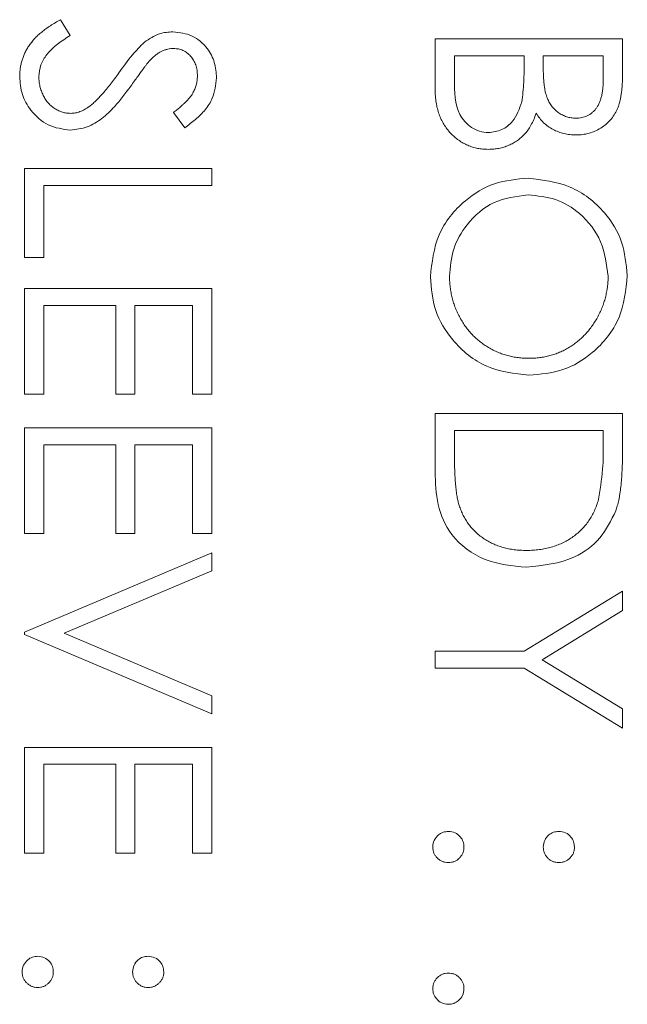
# Model space of a CAD drawing. Header units: millimetres. Extents: x -146 to 986, y -773 to 579.
# Tile 24 of 31: x 31.12 to 35.41, y 269.1 to 276.05. Entities that reach past the tile are written whole.
import ezdxf

# ---------------------------------------------------------------- set-up
doc = ezdxf.new("R2010")
doc.units = ezdxf.units.MM

msp = doc.modelspace()

# ---------------------------------------------------------------- linework, layer by layer
at = {"color": 7, "linetype": 'Continuous', "lineweight": 15}
for p, q in [((31.4125, 276.049), (31.4796, 275.9372)), ((34.0573, 275.9133), (35.3802, 275.9133)), ((34.0573, 275.5555), (34.0573, 275.9133)), ((35.3802, 275.9133), (35.3802, 275.6552)), ((34.6848, 275.7946), (34.193, 275.7946)), ((34.193, 275.7946), (34.193, 275.6255)), ((34.6848, 275.7159), (34.6848, 275.7946)), ((35.2445, 275.7946), (34.8205, 275.7946)), ((34.8205, 275.7946), (34.8205, 275.7148)), ((35.2445, 275.6334), (35.2445, 275.7946)), ((32.2902, 275.2858), (32.2089, 275.3931)), ((31.1573, 274.9974), (32.4802, 274.9974)), ((31.1573, 274.3699), (31.1573, 274.9974)), ((32.4802, 274.9974), (32.4802, 274.8787)), ((31.293, 274.8787), (31.293, 274.3699)), ((32.4802, 274.8787), (31.293, 274.8787)), ((31.293, 274.3699), (31.1573, 274.3699)), ((31.1573, 274.1494), (32.4802, 274.1494)), ((31.1573, 273.4032), (31.1573, 274.1494)), ((32.4802, 274.1494), (32.4802, 273.4032)), ((31.293, 274.0307), (31.293, 273.4032)), ((31.8018, 274.0307), (31.293, 274.0307)), ((31.8018, 273.4032), (31.8018, 274.0307)), ((31.9375, 274.0307), (31.9375, 273.4032)), ((32.3445, 274.0307), (31.9375, 274.0307)), ((32.3445, 273.4032), (32.3445, 274.0307)), ((31.293, 273.4032), (31.1573, 273.4032)), ((31.9375, 273.4032), (31.8018, 273.4032)), ((32.4802, 273.4032), (32.3445, 273.4032)), ((34.0573, 273.2675), (35.3802, 273.2675)), ((34.0573, 272.8575), (34.0573, 273.2675)), ((35.3802, 273.2675), (35.3802, 273.0003)), ((31.1573, 273.1657), (32.4802, 273.1657)), ((31.1573, 272.4194), (31.1573, 273.1657)), ((32.4802, 273.1657), (32.4802, 272.4194)), ((34.193, 273.1487), (34.193, 272.9969)), ((35.2445, 273.1487), (34.193, 273.1487)), ((35.2445, 273.0557), (35.2445, 273.1487)), ((31.293, 273.047), (31.293, 272.4194)), ((31.8018, 273.047), (31.293, 273.047)), ((31.8018, 272.4194), (31.8018, 273.047)), ((31.9375, 273.047), (31.9375, 272.4194)), ((32.3445, 273.047), (31.9375, 273.047)), ((32.3445, 272.4194), (32.3445, 273.047)), ((31.293, 272.4194), (31.1573, 272.4194)), ((31.9375, 272.4194), (31.8018, 272.4194)), ((32.4802, 272.4194), (32.3445, 272.4194)), ((31.1573, 271.7241), (32.4802, 272.2837)), ((32.4802, 272.2837), (32.4802, 272.1565)), ((32.4802, 272.1565), (31.4377, 271.7156)), ((34.6862, 271.5884), (35.3802, 272.0124)), ((35.3802, 272.0124), (35.3802, 271.8764)), ((35.3802, 271.8764), (34.8118, 271.5287)), ((31.1573, 271.7071), (31.1573, 271.7241)), ((32.4802, 271.1474), (31.1573, 271.7071)), ((31.4377, 271.7156), (32.4802, 271.2746)), ((34.0573, 271.4696), (34.0573, 271.5884)), ((34.0573, 271.5884), (34.6862, 271.5884)), ((34.8118, 271.5287), (35.3802, 271.1816)), ((34.6862, 271.4696), (34.0573, 271.4696)), ((35.3802, 271.0456), (34.6862, 271.4696)), ((32.4802, 271.2746), (32.4802, 271.1474)), ((35.3802, 271.1816), (35.3802, 271.0456)), ((31.1573, 270.9099), (32.4802, 270.9099)), ((31.1573, 270.1637), (31.1573, 270.9099)), ((32.4802, 270.9099), (32.4802, 270.1637)), ((31.293, 270.7912), (31.293, 270.1637)), ((31.8018, 270.7912), (31.293, 270.7912)), ((31.8018, 270.1637), (31.8018, 270.7912)), ((31.9375, 270.7912), (31.9375, 270.1637)), ((32.3445, 270.7912), (31.9375, 270.7912)), ((32.3445, 270.1637), (32.3445, 270.7912)), ((31.293, 270.1637), (31.1573, 270.1637)), ((31.9375, 270.1637), (31.8018, 270.1637)), ((32.4802, 270.1637), (32.3445, 270.1637))]:
    msp.add_line(p, q, dxfattribs=at)
for points, knots in [([(31.1234, 275.6467), (31.1236, 275.6567), (31.124, 275.6765), (31.1274, 275.7059), (31.1322, 275.7347), (31.1398, 275.7625), (31.149, 275.7897), (31.1604, 275.8163), (31.1741, 275.8421), (31.1897, 275.8673), (31.2079, 275.892), (31.229, 275.9157), (31.2526, 275.9395), (31.2792, 275.9624), (31.3084, 275.985), (31.3405, 276.0069), (31.3754, 276.0285), (31.3999, 276.042), (31.4125, 276.049)], [0, 0, 0, 0, 0.057208, 0.113696, 0.169178, 0.224159, 0.27872, 0.333794, 0.389241, 0.445822, 0.503704, 0.564294, 0.627975, 0.695038, 0.765373, 0.839611, 0.917538, 1, 1, 1, 1]), ([(31.4796, 275.9372), (31.4191, 275.8978), (31.3349, 275.843), (31.2678, 275.7309), (31.262, 275.6748), (31.2591, 275.6467)], [0, 0, 0, 0, 0.559368, 0.779841, 1, 1, 1, 1]), ([(32.004, 275.8902), (32.0383, 275.9136), (32.0996, 275.9552), (32.1731, 275.9614), (32.2054, 275.9642)], [0, 0, 0, 0, 0.5598234, 1, 1, 1, 1]), ([(32.2054, 275.9642), (32.2524, 275.9584), (32.3463, 275.947), (32.4483, 275.8566), (32.5047, 275.7486), (32.511, 275.675), (32.5141, 275.6382)], [0, 0, 0, 0, 0.279547, 0.558777, 0.779376, 1, 1, 1, 1]), ([(31.8241, 275.6735), (31.8545, 275.7166), (31.9089, 275.7935), (31.975, 275.8607), (32.004, 275.8902)], [0, 0, 0, 0, 0.560373, 1, 1, 1, 1]), ([(32.211, 275.8454), (32.2039, 275.8453), (32.1897, 275.845), (32.1687, 275.8409), (32.1478, 275.8355), (32.1271, 275.8271), (32.1061, 275.8154), (32.0845, 275.8001), (32.0622, 275.7808), (32.0477, 275.7661), (32.04, 275.7583)], [0, 0, 0, 0, 0.107285, 0.214746, 0.322939, 0.434116, 0.553412, 0.686073, 0.834256, 1, 1, 1, 1]), ([(32.3785, 275.6515), (32.378, 275.6651), (32.3771, 275.6915), (32.3675, 275.7289), (32.3523, 275.7626), (32.331, 275.7915), (32.3058, 275.8156), (32.2768, 275.833), (32.2447, 275.8435), (32.2224, 275.8448), (32.211, 275.8454)], [0, 0, 0, 0, 0.143073, 0.275903, 0.402371, 0.528414, 0.650356, 0.765895, 0.880774, 1, 1, 1, 1]), ([(32.04, 275.7583), (32.0375, 275.7554), (32.0313, 275.7485), (32.0213, 275.7359), (32.0089, 275.7193), (31.9935, 275.6991), (31.9757, 275.6749), (31.9557, 275.6468), (31.9328, 275.615), (31.9168, 275.5924), (31.9083, 275.5804)], [0, 0, 0, 0, 0.0525943, 0.124952, 0.2180939, 0.3335024, 0.4687892, 0.6249376, 0.801683, 0.9999616, 0.9999616, 0.9999616, 0.9999616]), ([(31.6131, 275.4349), (31.6207, 275.4409), (31.6366, 275.4533), (31.6603, 275.4747), (31.6847, 275.4998), (31.7108, 275.5277), (31.7374, 275.5595), (31.7657, 275.5942), (31.7946, 275.6326), (31.814, 275.6596), (31.8241, 275.6735)], [0, 0, 0, 0, 0.090279, 0.18953, 0.299198, 0.418926, 0.548376, 0.688136, 0.839084, 1, 1, 1, 1]), ([(32.2089, 275.3931), (32.2172, 275.3996), (32.2333, 275.412), (32.2558, 275.431), (32.2764, 275.4488), (32.2942, 275.4664), (32.3104, 275.4828), (32.3242, 275.4988), (32.3358, 275.514), (32.3482, 275.5331), (32.3605, 275.5572), (32.371, 275.5875), (32.3772, 275.619), (32.378, 275.6406), (32.3785, 275.6515)], [0, 0, 0, 0, 0.0984694, 0.1896291, 0.2741841, 0.3521832, 0.4231989, 0.4885509, 0.5484733, 0.6014402, 0.7011981, 0.7995918, 0.8985451, 1, 1, 1, 1]), ([(34.6692, 275.4683), (34.6749, 275.5144), (34.6851, 275.5966), (34.6849, 275.6794), (34.6848, 275.7159)], [0, 0, 0, 0, 0.559708, 1, 1, 1, 1]), ([(34.8205, 275.7148), (34.8207, 275.7031), (34.821, 275.6806), (34.8218, 275.648), (34.8241, 275.6177), (34.8265, 275.5898), (34.8303, 275.5644), (34.8348, 275.5414), (34.8396, 275.5206), (34.8478, 275.4965), (34.8598, 275.4693), (34.8785, 275.4403), (34.9008, 275.4147), (34.9265, 275.393), (34.9548, 275.3754), (34.9852, 275.3631), (35.0171, 275.3547), (35.0389, 275.354), (35.05, 275.3536)], [0, 0, 0, 0, 0.072301, 0.1397003, 0.2022885, 0.2605995, 0.3131903, 0.3617389, 0.4057065, 0.44554, 0.518832, 0.5897782, 0.6588675, 0.7284305, 0.7972827, 0.8648154, 0.9313638, 1, 1, 1, 1]), ([(35.3802, 275.6552), (35.3802, 275.6425), (35.38, 275.618), (35.378, 275.5824), (35.3753, 275.5491), (35.371, 275.518), (35.3658, 275.4891), (35.3595, 275.4624), (35.3519, 275.438), (35.3399, 275.4089), (35.322, 275.3757), (35.2955, 275.3397), (35.2632, 275.3089), (35.2267, 275.2824), (35.1866, 275.2613), (35.1438, 275.246), (35.0989, 275.2364), (35.068, 275.2354), (35.0524, 275.2349)], [0, 0, 0, 0, 0.062594, 0.121323, 0.17668, 0.228365, 0.276868, 0.321879, 0.364099, 0.403356, 0.477968, 0.550535, 0.623584, 0.698175, 0.773354, 0.847281, 0.922818, 1, 1, 1, 1]), ([(31.4814, 275.2688), (31.4273, 275.2762), (31.3189, 275.291), (31.2037, 275.3968), (31.1337, 275.5189), (31.1268, 275.6041), (31.1234, 275.6467)], [0, 0, 0, 0, 0.279192, 0.559085, 0.779443, 1, 1, 1, 1]), ([(31.2591, 275.6467), (31.2594, 275.6351), (31.26, 275.6121), (31.2662, 275.5782), (31.2756, 275.5454), (31.2892, 275.5141), (31.3056, 275.485), (31.3253, 275.4594), (31.3475, 275.4374), (31.3722, 275.4193), (31.3988, 275.4054), (31.4261, 275.3948), (31.4545, 275.3889), (31.4736, 275.388), (31.4833, 275.3875)], [0, 0, 0, 0, 0.091264, 0.18093, 0.270088, 0.360156, 0.448343, 0.532666, 0.613834, 0.693982, 0.772716, 0.849335, 0.923967, 1, 1, 1, 1]), ([(31.9083, 275.5804), (31.871, 275.5305), (31.8096, 275.4482), (31.7073, 275.3484), (31.6021, 275.2837), (31.5216, 275.2737), (31.4814, 275.2688)], [0, 0, 0, 0, 0.340522, 0.560712, 0.780579, 1, 1, 1, 1]), ([(32.5141, 275.6382), (32.5083, 275.5887), (32.4987, 275.507), (32.4351, 275.4108), (32.3668, 275.3435), (32.3157, 275.305), (32.2902, 275.2858)], [0, 0, 0, 0, 0.338736, 0.558818, 0.779337, 1, 1, 1, 1]), ([(34.193, 275.6255), (34.1931, 275.539), (34.1932, 275.4094), (34.2948, 275.2954), (34.3701, 275.2572), (34.4119, 275.2536), (34.4328, 275.2518)], [0, 0, 0, 0, 0.499354, 0.748725, 0.874396, 1, 1, 1, 1]), ([(35.05, 275.3536), (35.0574, 275.3538), (35.0718, 275.3542), (35.0928, 275.3574), (35.1125, 275.3628), (35.1313, 275.3698), (35.1485, 275.3795), (35.1647, 275.391), (35.1794, 275.4049), (35.1932, 275.4207), (35.2054, 275.4388), (35.216, 275.4593), (35.2246, 275.4824), (35.2322, 275.5078), (35.2374, 275.5358), (35.2418, 275.5661), (35.2441, 275.599), (35.2444, 275.6217), (35.2445, 275.6334)], [0, 0, 0, 0, 0.057003, 0.111818, 0.164402, 0.21587, 0.266841, 0.317479, 0.369902, 0.4234, 0.479718, 0.539241, 0.602431, 0.67103, 0.744485, 0.823454, 0.90874, 1, 1, 1, 1]), ([(34.4328, 275.1331), (34.4199, 275.1335), (34.3945, 275.1342), (34.3572, 275.1396), (34.3215, 275.1486), (34.2873, 275.1611), (34.2545, 275.1775), (34.2232, 275.1973), (34.1937, 275.221), (34.1656, 275.2475), (34.1403, 275.2774), (34.1178, 275.3097), (34.0993, 275.3448), (34.0838, 275.3821), (34.0719, 275.422), (34.0636, 275.4644), (34.058, 275.5091), (34.0575, 275.5398), (34.0573, 275.5555)], [0, 0, 0, 0, 0.0611603, 0.1203346, 0.1781803, 0.2352351, 0.292683, 0.3511862, 0.4104566, 0.4717199, 0.5337612, 0.595739, 0.6578875, 0.7212952, 0.7868225, 0.8546862, 0.925478, 1, 1, 1, 1]), ([(34.4328, 275.2518), (34.4652, 275.2558), (34.5302, 275.2637), (34.6246, 275.3403), (34.6523, 275.4198), (34.6692, 275.4683)], [0, 0, 0, 0, 0.279946, 0.560474, 1, 1, 1, 1]), ([(31.4833, 275.3875), (31.4943, 275.3881), (31.5167, 275.3892), (31.5497, 275.3988), (31.5824, 275.4138), (31.6026, 275.4277), (31.6131, 275.4349)], [0, 0, 0, 0, 0.2347234, 0.4771583, 0.7285563, 1, 1, 1, 1]), ([(34.771, 275.3878), (34.7652, 275.3727), (34.7542, 275.344), (34.7346, 275.3044), (34.7134, 275.2703), (34.6902, 275.2415), (34.6652, 275.2168), (34.6381, 275.1952), (34.6084, 275.1768), (34.5765, 275.161), (34.5427, 275.1487), (34.5073, 275.1395), (34.4705, 275.1342), (34.4455, 275.1335), (34.4328, 275.1331)], [0, 0, 0, 0, 0.1060575, 0.2029143, 0.2903002, 0.3702226, 0.4463837, 0.5213969, 0.5982911, 0.6761425, 0.7555287, 0.8348872, 0.916646, 1, 1, 1, 1]), ([(35.0524, 275.2349), (35.0378, 275.2353), (35.0091, 275.2361), (34.9671, 275.2439), (34.9271, 275.256), (34.8893, 275.2729), (34.8545, 275.2949), (34.8225, 275.3209), (34.7945, 275.3523), (34.7789, 275.3758), (34.771, 275.3878)], [0, 0, 0, 0, 0.1305691, 0.2565806, 0.3805516, 0.5036229, 0.6257393, 0.7475486, 0.8717661, 1, 1, 1, 1]), ([(34.0234, 274.2321), (34.0347, 274.3346), (34.0574, 274.5396), (34.2444, 274.7677), (34.4715, 274.9082), (34.6325, 274.9225), (34.7129, 274.9296)], [0, 0, 0, 0, 0.279677, 0.55935, 0.779641, 1, 1, 1, 1]), ([(34.7129, 274.9296), (34.815, 274.9173), (35.0191, 274.8929), (35.2516, 274.7119), (35.3902, 274.4833), (35.4061, 274.3229), (35.4141, 274.2427)], [0, 0, 0, 0, 0.279734, 0.559332, 0.779685, 1, 1, 1, 1]), ([(34.7135, 274.8109), (34.6301, 274.8007), (34.4633, 274.7805), (34.2835, 274.6206), (34.1752, 274.4332), (34.1644, 274.3023), (34.1591, 274.2368)], [0, 0, 0, 0, 0.279411, 0.559085, 0.779477, 1, 1, 1, 1]), ([(35.2785, 274.2368), (35.2676, 274.3204), (35.2459, 274.4874), (35.0986, 274.6785), (34.9111, 274.7928), (34.7794, 274.8049), (34.7135, 274.8109)], [0, 0, 0, 0, 0.279649, 0.559358, 0.77963, 1, 1, 1, 1]), ([(34.7193, 273.5388), (34.6166, 273.5505), (34.4113, 273.5737), (34.1837, 273.7621), (34.044, 273.9902), (34.0303, 274.1514), (34.0234, 274.2321)], [0, 0, 0, 0, 0.279633, 0.55934, 0.779605, 1, 1, 1, 1]), ([(34.1591, 274.2368), (34.1592, 274.2238), (34.1596, 274.1978), (34.1632, 274.1592), (34.169, 274.1213), (34.1772, 274.0842), (34.1876, 274.0478), (34.1999, 274.0121), (34.2153, 273.9774), (34.2323, 273.9433), (34.2517, 273.9107), (34.2725, 273.8795), (34.2955, 273.8506), (34.3198, 273.8232), (34.3459, 273.7977), (34.3737, 273.7741), (34.4034, 273.7525), (34.4345, 273.7327), (34.467, 273.715), (34.5004, 273.6996), (34.5348, 273.6865), (34.57, 273.676), (34.6062, 273.6677), (34.6432, 273.662), (34.681, 273.658), (34.7067, 273.6577), (34.7196, 273.6575)], [0.0000114, 0.0000114, 0.0000114, 0.0000114, 0.0436332, 0.0865378, 0.1291773, 0.1714363, 0.2134159, 0.255266, 0.2973695, 0.3399407, 0.3823475, 0.4239529, 0.4648712, 0.5055723, 0.5460026, 0.586568, 0.6270648, 0.6682707, 0.7095492, 0.7504282, 0.7910962, 0.8320271, 0.873136, 0.9146108, 0.956956, 1, 1, 1, 1]), ([(35.4141, 274.2427), (35.4033, 274.139), (35.3815, 273.9317), (35.1938, 273.6999), (34.9633, 273.5592), (34.8007, 273.5456), (34.7193, 273.5388)], [0, 0, 0, 0, 0.279775, 0.559364, 0.779572, 1, 1, 1, 1]), ([(34.7196, 273.6575), (34.7324, 273.6577), (34.7578, 273.658), (34.7954, 273.662), (34.8322, 273.6677), (34.8679, 273.6759), (34.9028, 273.6865), (34.9366, 273.6996), (34.9695, 273.715), (35.0015, 273.7327), (35.0322, 273.7526), (35.0615, 273.7743), (35.0889, 273.7983), (35.1151, 273.8238), (35.1395, 273.8514), (35.1622, 273.8811), (35.1836, 273.9125), (35.2029, 273.9457), (35.2208, 273.98), (35.2361, 274.0152), (35.2491, 274.0509), (35.2601, 274.087), (35.2682, 274.1238), (35.274, 274.1611), (35.278, 274.1988), (35.2783, 274.2241), (35.2785, 274.2368)], [0, 0, 0, 0, 0.0429151, 0.08513, 0.1264733, 0.167453, 0.2079763, 0.2482494, 0.28875, 0.3296699, 0.3705373, 0.4111286, 0.4518189, 0.4924059, 0.5334859, 0.5752631, 0.6174406, 0.6606717, 0.7039402, 0.7468675, 0.7890793, 0.831104, 0.873238, 0.9151658, 0.9573807, 0.9999886, 0.9999886, 0.9999886, 0.9999886]), ([(35.2074, 272.6492), (35.2207, 272.7245), (35.2444, 272.859), (35.2445, 272.9956), (35.2445, 273.0557)], [0, 0, 0, 0, 0.559555, 1, 1, 1, 1]), ([(34.193, 272.9969), (34.1931, 272.9751), (34.1933, 272.9331), (34.1948, 272.8727), (34.1974, 272.8176), (34.2011, 272.7677), (34.2058, 272.723), (34.2112, 272.6834), (34.2178, 272.6491), (34.2239, 272.6283), (34.2266, 272.6187)], [0, 0, 0, 0, 0.171901, 0.330628, 0.475549, 0.606746, 0.725024, 0.829742, 0.921323, 1, 1, 1, 1]), ([(35.3802, 273.0003), (35.3801, 272.9771), (35.3797, 272.9322), (35.3777, 272.8673), (35.3741, 272.8073), (35.3688, 272.7524), (35.3623, 272.7023), (35.3542, 272.6572), (35.3446, 272.617), (35.3364, 272.5923), (35.3325, 272.5806)], [0.0000333, 0.0000333, 0.0000333, 0.0000333, 0.1642892, 0.3174059, 0.4588436, 0.5893665, 0.7078313, 0.81577, 0.9128799, 1, 1, 1, 1]), ([(34.7021, 272.182), (34.6027, 272.1916), (34.4044, 272.211), (34.1677, 272.3823), (34.0644, 272.6232), (34.0597, 272.7792), (34.0573, 272.8575)], [0, 0, 0, 0, 0.280117, 0.559234, 0.778818, 1, 1, 1, 1]), ([(34.2266, 272.6187), (34.2309, 272.6066), (34.2393, 272.5828), (34.2546, 272.5484), (34.2728, 272.5164), (34.293, 272.4861), (34.3159, 272.458), (34.3411, 272.4318), (34.3686, 272.4074), (34.3985, 272.3853), (34.4305, 272.3654), (34.4643, 272.3482), (34.4996, 272.3332), (34.5369, 272.3213), (34.5759, 272.3121), (34.6166, 272.3055), (34.6589, 272.3014), (34.6877, 272.301), (34.7023, 272.3007)], [0, 0, 0, 0, 0.062415, 0.123338, 0.183125, 0.241783, 0.300579, 0.35968, 0.418882, 0.479531, 0.540851, 0.602303, 0.664463, 0.727806, 0.792895, 0.859672, 0.928464, 1, 1, 1, 1]), ([(34.7023, 272.3007), (34.7178, 272.3009), (34.7482, 272.3013), (34.7928, 272.3061), (34.8357, 272.3131), (34.8769, 272.3232), (34.9165, 272.3361), (34.9542, 272.3522), (34.9905, 272.3706), (35.0245, 272.3925), (35.0566, 272.4164), (35.0861, 272.443), (35.1129, 272.4719), (35.1376, 272.5026), (35.159, 272.536), (35.1781, 272.5715), (35.1944, 272.6094), (35.203, 272.6358), (35.2074, 272.6492)], [0, 0, 0, 0, 0.0701512, 0.1378126, 0.2032262, 0.2671741, 0.330024, 0.3917943, 0.4530844, 0.5143339, 0.575, 0.6348655, 0.6941163, 0.7534416, 0.8131258, 0.8740797, 0.936007, 0.9999851, 0.9999851, 0.9999851, 0.9999851]), ([(35.3325, 272.5805), (35.2999, 272.5132), (35.2347, 272.3785), (35.0116, 272.2149), (34.8194, 272.1944), (34.7021, 272.182)], [0, 0, 0, 0, 0.280272, 0.560705, 1, 1, 1, 1]), ([(34.0403, 270.2061), (34.0423, 270.2223), (34.0463, 270.2547), (34.0763, 270.2906), (34.1123, 270.3128), (34.1378, 270.3151), (34.1506, 270.3163)], [0, 0, 0, 0, 0.279656, 0.559177, 0.779572, 1, 1, 1, 1]), ([(34.1506, 270.3163), (34.1668, 270.3144), (34.1994, 270.3105), (34.2354, 270.2806), (34.2575, 270.2444), (34.2597, 270.2189), (34.2608, 270.2061)], [0, 0, 0, 0, 0.279591, 0.559245, 0.77955, 1, 1, 1, 1]), ([(34.8205, 270.2061), (34.8224, 270.2224), (34.8262, 270.2549), (34.8563, 270.2908), (34.8924, 270.313), (34.918, 270.3152), (34.9308, 270.3163)], [0, 0, 0, 0, 0.2797524, 0.5593676, 0.7796489, 1, 1, 1, 1]), ([(34.9308, 270.3163), (34.947, 270.3143), (34.9794, 270.3103), (35.0153, 270.2804), (35.0374, 270.2443), (35.0398, 270.2188), (35.041, 270.2061)], [0, 0, 0, 0, 0.279573, 0.559397, 0.77971, 1, 1, 1, 1]), ([(34.1506, 270.0958), (34.1433, 270.0963), (34.129, 270.0972), (34.1081, 270.103), (34.0893, 270.1139), (34.0722, 270.1276), (34.0582, 270.1445), (34.0479, 270.1634), (34.0416, 270.1842), (34.0408, 270.1987), (34.0403, 270.2061)], [0, 0, 0, 0, 0.1261777, 0.2488206, 0.37154, 0.4999837, 0.6272442, 0.7492255, 0.872298, 0.9999274, 0.9999274, 0.9999274, 0.9999274]), ([(34.2608, 270.2061), (34.2604, 270.1987), (34.2595, 270.1843), (34.2536, 270.1634), (34.2432, 270.1445), (34.2293, 270.1277), (34.2124, 270.1138), (34.1936, 270.103), (34.1726, 270.0971), (34.158, 270.0963), (34.1506, 270.0958)], [0.0000726, 0.0000726, 0.0000726, 0.0000726, 0.1275189, 0.2499859, 0.3717924, 0.4988704, 0.6259484, 0.7484917, 0.8709588, 1, 1, 1, 1]), ([(34.9308, 270.0958), (34.9233, 270.0963), (34.9088, 270.0971), (34.8877, 270.103), (34.869, 270.1138), (34.8521, 270.1277), (34.8382, 270.1445), (34.8277, 270.1634), (34.8218, 270.1843), (34.821, 270.1987), (34.8205, 270.2061)], [0, 0, 0, 0, 0.1290412, 0.2515083, 0.3740516, 0.5011296, 0.6282076, 0.7500141, 0.8724811, 0.9999274, 0.9999274, 0.9999274, 0.9999274]), ([(35.041, 270.2061), (35.0406, 270.1987), (35.0397, 270.1843), (35.0338, 270.1634), (35.0234, 270.1445), (35.0094, 270.1277), (34.9925, 270.1138), (34.9738, 270.103), (34.9527, 270.0971), (34.9382, 270.0963), (34.9308, 270.0958)], [0.0000726, 0.0000726, 0.0000726, 0.0000726, 0.1275189, 0.2499859, 0.3717924, 0.4988704, 0.6259484, 0.7484917, 0.8709588, 1, 1, 1, 1]), ([(31.1403, 269.3241), (31.1423, 269.3404), (31.1463, 269.3728), (31.1763, 269.4087), (31.2123, 269.4308), (31.2378, 269.4332), (31.2506, 269.4344)], [0, 0, 0, 0, 0.279664, 0.559195, 0.779595, 1, 1, 1, 1]), ([(31.2506, 269.4344), (31.2668, 269.4324), (31.2994, 269.4286), (31.3354, 269.3987), (31.3575, 269.3625), (31.3597, 269.3369), (31.3608, 269.3241)], [0, 0, 0, 0, 0.2795649, 0.5592284, 0.7795415, 1, 1, 1, 1]), ([(31.9205, 269.3241), (31.9224, 269.3404), (31.9262, 269.373), (31.9563, 269.4089), (31.9924, 269.431), (32.018, 269.4333), (32.0308, 269.4344)], [0, 0, 0, 0, 0.279631, 0.559293, 0.779612, 1, 1, 1, 1]), ([(32.0308, 269.4344), (32.047, 269.4324), (32.0794, 269.4284), (32.1153, 269.3984), (32.1374, 269.3624), (32.1398, 269.3369), (32.141, 269.3241)], [0, 0, 0, 0, 0.279547, 0.559381, 0.779702, 1, 1, 1, 1]), ([(31.2506, 269.2139), (31.2433, 269.2144), (31.229, 269.2152), (31.2081, 269.221), (31.1893, 269.2319), (31.1722, 269.2456), (31.1582, 269.2626), (31.1479, 269.2815), (31.1416, 269.3023), (31.1408, 269.3168), (31.1403, 269.3241)], [0, 0, 0, 0, 0.126178, 0.248821, 0.37154, 0.499984, 0.627244, 0.749226, 0.872298, 1, 1, 1, 1]), ([(31.3608, 269.3241), (31.3604, 269.3168), (31.3595, 269.3023), (31.3536, 269.2815), (31.3432, 269.2626), (31.3293, 269.2457), (31.3124, 269.2319), (31.2936, 269.221), (31.2726, 269.2152), (31.258, 269.2143), (31.2506, 269.2139)], [0, 0, 0, 0, 0.127519, 0.249986, 0.371792, 0.49887, 0.625948, 0.748492, 0.870959, 1, 1, 1, 1]), ([(32.0308, 269.2139), (32.0233, 269.2143), (32.0088, 269.2152), (31.9877, 269.221), (31.969, 269.2319), (31.9521, 269.2457), (31.9382, 269.2626), (31.9277, 269.2815), (31.9218, 269.3023), (31.921, 269.3168), (31.9205, 269.3241)], [0, 0, 0, 0, 0.129041, 0.251508, 0.374052, 0.50113, 0.628208, 0.750014, 0.872481, 1, 1, 1, 1]), ([(32.141, 269.3241), (32.1406, 269.3168), (32.1397, 269.3023), (32.1338, 269.2815), (32.1234, 269.2626), (32.1094, 269.2457), (32.0925, 269.2319), (32.0738, 269.221), (32.0527, 269.2152), (32.0382, 269.2143), (32.0308, 269.2139)], [0, 0, 0, 0, 0.127519, 0.249986, 0.371792, 0.49887, 0.625948, 0.748492, 0.870959, 1, 1, 1, 1]), ([(34.0403, 269.2054), (34.0407, 269.2128), (34.0415, 269.2272), (34.048, 269.2479), (34.0581, 269.267), (34.0722, 269.2839), (34.0892, 269.2977), (34.1082, 269.3082), (34.1289, 269.3144), (34.1433, 269.3152), (34.1506, 269.3157)], [0.000071, 0.000071, 0.000071, 0.000071, 0.1277566, 0.2494144, 0.3727965, 0.5001113, 0.6286099, 0.7506434, 0.8737684, 1, 1, 1, 1]), ([(34.1506, 269.3157), (34.1581, 269.3153), (34.1726, 269.3145), (34.1935, 269.3081), (34.2125, 269.2978), (34.2292, 269.2838), (34.2433, 269.267), (34.2535, 269.248), (34.2596, 269.2272), (34.2604, 269.2128), (34.2608, 269.2054)], [0, 0, 0, 0, 0.129097, 0.252046, 0.373905, 0.5010378, 0.6281707, 0.7513765, 0.872426, 0.9999291, 0.9999291, 0.9999291, 0.9999291]), ([(34.1506, 269.0952), (34.1343, 269.0971), (34.1018, 269.101), (34.066, 269.1311), (34.0438, 269.1671), (34.0415, 269.1927), (34.0403, 269.2054)], [0, 0, 0, 0, 0.279484, 0.559336, 0.779654, 1, 1, 1, 1]), ([(34.2608, 269.2054), (34.259, 269.1891), (34.2553, 269.1565), (34.2249, 269.1209), (34.189, 269.0982), (34.1634, 269.0962), (34.1506, 269.0952)], [0, 0, 0, 0, 0.2796741, 0.5592407, 0.7794724, 1, 1, 1, 1])]:
    msp.add_open_spline(points, degree=3, knots=knots, dxfattribs=at)

doc.saveas('drawing.dxf')
